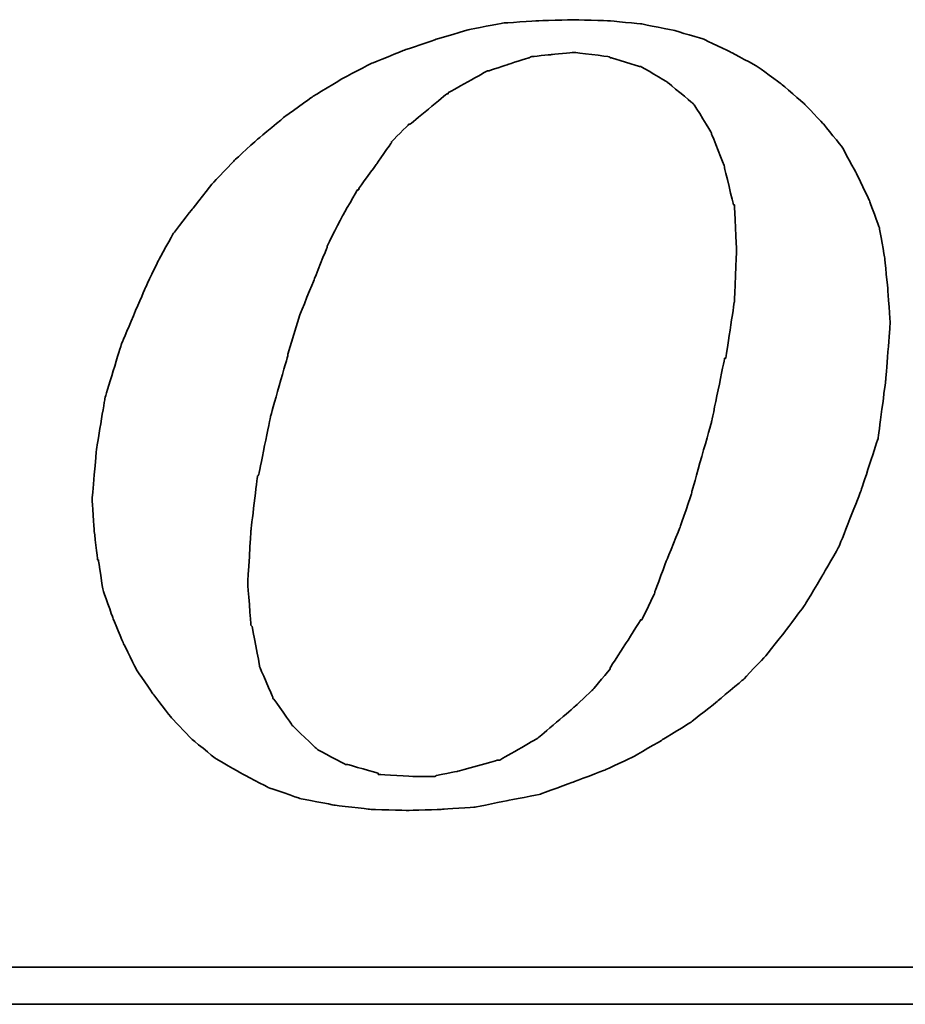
# Model space of a CAD drawing. Header units: millimetres. Extents: x -18 to 587, y -97 to 102.
# Tile 25 of 42: x 445.54 to 450.62, y -44.25 to -38.6. Entities that reach past the tile are written whole.
import ezdxf

# ---------------------------------------------------------------- set-up
doc = ezdxf.new("R2010")
doc.units = ezdxf.units.MM
doc.header["$LTSCALE"] = 0.15
doc.layers.add('DIM', color=4, linetype='CONTINUOUS')
doc.layers.add('layer 1', color=7, linetype='CONTINUOUS')

# ---------------------------------------------------------------- blocks, each defined once
blk = doc.blocks.new('TBI MOTION logo(完整正式版)')
at = {"layer": 'layer 1', "color": 22, "lineweight": 35}
for points, knots in [([(-11.34375, -6.98375), (-11.34375, -6.98375), (-10.91375, -7.43875), (-10.91375, -7.43875), (-10.91375, -7.43875), (-10.91375, -7.43875), (-10.38625, -7.87125), (-10.38625, -7.87125), (-10.38625, -7.87125), (-10.38625, -7.87125), (-9.81125, -8.20375), (-9.81125, -8.20375), (-9.81125, -8.20375), (-9.81125, -8.20375), (-9.21125, -8.51875), (-9.21125, -8.51875), (-9.21125, -8.51875), (-9.21125, -8.51875), (-8.51625, -8.75875), (-8.51625, -8.75875), (-8.51625, -8.75875), (-8.51625, -8.75875), (-7.77125, -8.90375), (-7.77125, -8.90375), (-7.77125, -8.90375), (-7.77125, -8.90375), (-6.97875, -8.99875), (-6.97875, -8.99875), (-6.97875, -8.99875), (-6.97875, -8.99875), (-6.14125, -9.02375), (-6.14125, -9.02375), (-6.14125, -9.02375), (-6.14125, -9.02375), (-5.37125, -8.99875), (-5.37125, -8.99875), (-5.37125, -8.99875), (-5.37125, -8.99875), (-4.65375, -8.94875), (-4.65375, -8.94875), (-4.65375, -8.94875), (-4.65375, -8.94875), (-3.93375, -8.80625), (-3.93375, -8.80625), (-3.93375, -8.80625), (-3.93375, -8.80625), (-3.21375, -8.66375), (-3.21375, -8.66375), (-3.21375, -8.66375), (-3.21375, -8.66375), (-2.49375, -8.39875), (-2.49375, -8.39875), (-2.49375, -8.39875), (-2.49375, -8.39875), (-1.79875, -8.13375), (-1.79875, -8.13375), (-1.79875, -8.13375), (-1.79875, -8.13375), (-1.17375, -7.84375), (-1.17375, -7.84375), (-1.17375, -7.84375), (-1.17375, -7.84375), (-0.52375, -7.46375), (-0.52375, -7.46375), (-0.52375, -7.46375), (-0.52375, -7.46375), (0.10124, -7.07875), (0.10124, -7.07875), (0.10124, -7.07875), (0.10124, -7.07875), (0.67625, -6.62375), (0.67625, -6.62375), (0.67625, -6.62375), (0.67625, -6.62375), (1.24874, -6.14375), (1.24874, -6.14375), (1.24874, -6.14375), (1.24874, -6.14375), (1.72874, -5.64125), (1.72874, -5.64125), (1.72874, -5.64125), (1.72874, -5.64125), (2.18624, -5.06375), (2.18624, -5.06375), (2.18624, -5.06375), (2.18624, -5.06375), (2.61625, -4.48874), (2.61625, -4.48874), (2.61625, -4.48874), (2.61625, -4.48874), (3.00125, -3.83874), (3.00125, -3.83874), (3.00125, -3.83874), (3.00125, -3.83874), (3.36124, -3.21374), (3.36124, -3.21374), (3.36124, -3.21374), (3.36124, -3.21374), (3.84374, -1.99125), (3.84374, -1.99125), (3.84374, -1.99125), (3.84374, -1.99125), (4.22625, -0.81875), (4.22625, -0.81875), (4.22625, -0.81875), (4.22625, -0.81875), (4.39125, 0.45624), (4.39125, 0.45624), (4.39125, 0.45624), (4.39125, 0.45624), (4.48874, 1.70124), (4.48874, 1.70124), (4.48874, 1.70124), (4.48874, 1.70124), (4.43874, 2.44625), (4.43874, 2.44625), (4.43874, 2.44625), (4.43874, 2.44625), (4.36874, 3.14125), (4.36874, 3.14125), (4.36874, 3.14125), (4.36874, 3.14125), (4.25125, 3.81125), (4.25125, 3.81125), (4.25125, 3.81125), (4.25125, 3.81125), (4.03124, 4.41125), (4.03124, 4.41125), (4.03124, 4.41125), (4.03124, 4.41125), (3.74374, 5.01125), (3.74374, 5.01125), (3.74374, 5.01125), (3.74374, 5.01125), (3.43124, 5.58875), (3.43124, 5.58875), (3.43124, 5.58875), (3.43124, 5.58875), (3.02625, 6.09125), (3.02625, 6.09125), (3.02625, 6.09125), (3.02625, 6.09125), (2.59374, 6.54875), (2.59374, 6.54875), (2.59374, 6.54875), (2.59374, 6.54875), (2.09124, 6.98125), (2.09124, 6.98125), (2.09124, 6.98125), (2.09124, 6.98125), (1.56124, 7.36625), (1.56124, 7.36625), (1.56124, 7.36625), (1.56124, 7.36625), (0.98624, 7.67625), (0.98624, 7.67625), (0.98624, 7.67625), (0.98624, 7.67625), (0.38624, 7.96375), (0.38624, 7.96375), (0.38624, 7.96375), (0.38624, 7.96375), (-0.25875, 8.15625), (-0.25875, 8.15625), (-0.25875, 8.15625), (-0.25875, 8.15625), (-0.98125, 8.30125), (-0.98125, 8.30125), (-0.98125, 8.30125), (-0.98125, 8.30125), (-1.70124, 8.37125), (-1.70124, 8.37125), (-1.70124, 8.37125), (-1.70124, 8.37125), (-2.49375, 8.39624), (-2.49375, 8.39624), (-2.49375, 8.39624), (-2.49375, 8.39624), (-3.28625, 8.37125), (-3.28625, 8.37125), (-3.28625, 8.37125), (-3.28625, 8.37125), (-4.05125, 8.32125), (-4.05125, 8.32125), (-4.05125, 8.32125), (-4.05125, 8.32125), (-4.77375, 8.18125), (-4.77375, 8.18125), (-4.77375, 8.18125), (-4.77375, 8.18125), (-5.51625, 7.96375), (-5.51625, 7.96375), (-5.51625, 7.96375), (-5.51625, 7.96375), (-6.21125, 7.72625), (-6.21125, 7.72625), (-6.21125, 7.72625), (-6.21125, 7.72625), (-6.92875, 7.43625), (-6.92875, 7.43625), (-6.92875, 7.43625), (-6.92875, 7.43625), (-7.57875, 7.10125), (-7.57875, 7.10125), (-7.57875, 7.10125), (-7.57875, 7.10125), (-8.24875, 6.69125), (-8.24875, 6.69125), (-8.24875, 6.69125), (-8.24875, 6.69125), (-8.84875, 6.26125), (-8.84875, 6.26125), (-8.84875, 6.26125), (-8.84875, 6.26125), (-9.42625, 5.78125), (-9.42625, 5.78125), (-9.42625, 5.78125), (-9.42625, 5.78125), (-9.95375, 5.30125), (-9.95375, 5.30125), (-9.95375, 5.30125), (-9.95375, 5.30125), (-10.43375, 4.79624), (-10.43375, 4.79624), (-10.43375, 4.79624), (-10.43375, 4.79624), (-10.88875, 4.22125), (-10.88875, 4.22125), (-10.88875, 4.22125), (-10.88875, 4.22125), (-11.29875, 3.69375), (-11.29875, 3.69375), (-11.29875, 3.69375), (-11.29875, 3.69375), (-11.63375, 3.09125), (-11.63375, 3.09125), (-11.63375, 3.09125), (-11.63375, 3.09125), (-11.91875, 2.49625), (-11.91875, 2.49625), (-11.91875, 2.49625), (-11.91875, 2.49625), (-12.44875, 1.24625), (-12.44875, 1.24625), (-12.44875, 1.24625), (-12.44875, 1.24625), (-12.80875, 0.06874), (-12.80875, 0.06874), (-12.80875, 0.06874), (-12.80875, 0.06874), (-12.99875, -1.07875), (-12.99875, -1.07875), (-12.99875, -1.07875), (-12.99875, -1.07875), (-13.09375, -2.18375), (-13.09375, -2.18375), (-13.09375, -2.18375), (-13.09375, -2.18375), (-13.04875, -2.85375), (-13.04875, -2.85375), (-13.04875, -2.85375), (-13.04875, -2.85375), (-12.97375, -3.50375), (-12.97375, -3.50375), (-12.97375, -3.50375), (-12.97375, -3.50375), (-12.95375, -3.50375), (-12.95375, -3.50375), (-12.95375, -3.50375), (-12.95375, -3.50375), (-12.85375, -4.17375), (-12.85375, -4.17375), (-12.85375, -4.17375), (-12.85375, -4.17375), (-12.63875, -4.77624), (-12.63875, -4.77624), (-12.63875, -4.77624), (-12.63875, -4.77624), (-12.39875, -5.35125), (-12.39875, -5.35125), (-12.39875, -5.35125), (-12.39875, -5.35125), (-12.11375, -5.92875), (-12.11375, -5.92875), (-12.11375, -5.92875), (-12.11375, -5.92875), (-11.75375, -6.45375), (-11.75375, -6.45375), (-11.75375, -6.45375), (-11.75375, -6.45375), (-11.34375, -6.98375), (-11.34375, -6.98375)], [0, 0, 0, 0, 0.01369863, 0.01369863, 0.01369863, 0.01369864, 0.02739726, 0.02739726, 0.02739726, 0.02739727, 0.04109589, 0.04109589, 0.04109589, 0.0410959, 0.05479452, 0.05479452, 0.05479452, 0.05479453, 0.06849315, 0.06849315, 0.06849315, 0.06849316, 0.08219178, 0.08219178, 0.08219178, 0.08219179, 0.09589041, 0.09589041, 0.09589041, 0.09589042, 0.10958904, 0.10958904, 0.10958904, 0.10958905, 0.12328767, 0.12328767, 0.12328767, 0.12328768, 0.1369863, 0.1369863, 0.1369863, 0.13698631, 0.15068493, 0.15068493, 0.15068493, 0.15068494, 0.16438356, 0.16438356, 0.16438356, 0.16438357, 0.17808219, 0.17808219, 0.17808219, 0.1780822, 0.19178082, 0.19178082, 0.19178082, 0.19178083, 0.20547945, 0.20547945, 0.20547945, 0.20547946, 0.21917808, 0.21917808, 0.21917808, 0.21917809, 0.23287671, 0.23287671, 0.23287671, 0.23287672, 0.24657534, 0.24657534, 0.24657534, 0.24657535, 0.26027397, 0.26027397, 0.26027397, 0.26027398, 0.2739726, 0.2739726, 0.2739726, 0.27397261, 0.28767123, 0.28767123, 0.28767123, 0.28767124, 0.30136986, 0.30136986, 0.30136986, 0.30136987, 0.31506849, 0.31506849, 0.31506849, 0.3150685, 0.32876712, 0.32876712, 0.32876712, 0.32876713, 0.34246575, 0.34246575, 0.34246575, 0.34246576, 0.35616438, 0.35616438, 0.35616438, 0.35616439, 0.36986301, 0.36986301, 0.36986301, 0.36986302, 0.38356164, 0.38356164, 0.38356164, 0.38356165, 0.39726027, 0.39726027, 0.39726027, 0.39726028, 0.4109589, 0.4109589, 0.4109589, 0.41095891, 0.42465753, 0.42465753, 0.42465753, 0.42465754, 0.43835616, 0.43835616, 0.43835616, 0.43835617, 0.45205479, 0.45205479, 0.45205479, 0.4520548, 0.46575342, 0.46575342, 0.46575342, 0.46575343, 0.47945205, 0.47945205, 0.47945205, 0.47945206, 0.49315068, 0.49315068, 0.49315068, 0.49315069, 0.50684932, 0.50684932, 0.50684932, 0.50684933, 0.52054795, 0.52054795, 0.52054795, 0.52054796, 0.53424658, 0.53424658, 0.53424658, 0.53424659, 0.54794521, 0.54794521, 0.54794521, 0.54794522, 0.56164384, 0.56164384, 0.56164384, 0.56164385, 0.57534247, 0.57534247, 0.57534247, 0.57534248, 0.5890411, 0.5890411, 0.5890411, 0.58904111, 0.60273973, 0.60273973, 0.60273973, 0.60273974, 0.61643836, 0.61643836, 0.61643836, 0.61643837, 0.63013699, 0.63013699, 0.63013699, 0.630137, 0.64383562, 0.64383562, 0.64383562, 0.64383563, 0.65753425, 0.65753425, 0.65753425, 0.65753426, 0.67123288, 0.67123288, 0.67123288, 0.67123289, 0.68493151, 0.68493151, 0.68493151, 0.68493152, 0.69863014, 0.69863014, 0.69863014, 0.69863015, 0.71232877, 0.71232877, 0.71232877, 0.71232878, 0.7260274, 0.7260274, 0.7260274, 0.72602741, 0.73972603, 0.73972603, 0.73972603, 0.73972604, 0.75342466, 0.75342466, 0.75342466, 0.75342467, 0.76712329, 0.76712329, 0.76712329, 0.7671233, 0.78082192, 0.78082192, 0.78082192, 0.78082193, 0.79452055, 0.79452055, 0.79452055, 0.79452056, 0.80821918, 0.80821918, 0.80821918, 0.80821919, 0.82191781, 0.82191781, 0.82191781, 0.82191782, 0.83561644, 0.83561644, 0.83561644, 0.83561645, 0.84931507, 0.84931507, 0.84931507, 0.84931508, 0.8630137, 0.8630137, 0.8630137, 0.86301371, 0.87671233, 0.87671233, 0.87671233, 0.87671234, 0.89041096, 0.89041096, 0.89041096, 0.89041097, 0.90410959, 0.90410959, 0.90410959, 0.9041096, 0.91780822, 0.91780822, 0.91780822, 0.91780823, 0.93150685, 0.93150685, 0.93150685, 0.93150686, 0.94520548, 0.94520548, 0.94520548, 0.94520549, 0.95890411, 0.95890411, 0.95890411, 0.95890412, 0.97260274, 0.97260274, 0.97260274, 0.97260275, 0.98630137, 0.98630137, 0.98630137, 0.98630138, 1, 1, 1, 1]), ([(-8.77875, 1.03124), (-8.77875, 1.03124), (-8.51625, 1.89625), (-8.51625, 1.89625), (-8.51625, 1.89625), (-8.51625, 1.89625), (-8.20375, 2.66375), (-8.20375, 2.66375), (-8.20375, 2.66375), (-8.20375, 2.66375), (-7.91625, 3.38125), (-7.91625, 3.38125), (-7.91625, 3.38125), (-7.91625, 3.38125), (-7.91625, 3.40624), (-7.91625, 3.40624), (-7.91625, 3.40624), (-7.91625, 3.40624), (-7.57875, 4.07624), (-7.57875, 4.07624), (-7.57875, 4.07624), (-7.57875, 4.07624), (-7.24375, 4.65125), (-7.24375, 4.65125), (-7.24375, 4.65125), (-7.24375, 4.65125), (-7.21875, 4.65125), (-7.21875, 4.65125), (-7.21875, 4.65125), (-7.21875, 4.65125), (-7.21875, 4.67624), (-7.21875, 4.67624), (-7.21875, 4.67624), (-7.21875, 4.67624), (-6.83625, 5.20375), (-6.83625, 5.20375), (-6.83625, 5.20375), (-6.83625, 5.20375), (-6.49875, 5.68625), (-6.49875, 5.68625), (-6.49875, 5.68625), (-6.49875, 5.68625), (-6.49875, 5.70625), (-6.49875, 5.70625), (-6.49875, 5.70625), (-6.49875, 5.70625), (-6.11625, 6.09125), (-6.11625, 6.09125), (-6.11625, 6.09125), (-6.11625, 6.09125), (-6.09125, 6.09125), (-6.09125, 6.09125), (-6.09125, 6.09125), (-6.09125, 6.09125), (-5.27375, 6.76625), (-5.27375, 6.76625), (-5.27375, 6.76625), (-5.27375, 6.76625), (-5.24875, 6.76625), (-5.24875, 6.76625), (-5.24875, 6.76625), (-5.24875, 6.76625), (-5.24875, 6.78625), (-5.24875, 6.78625), (-5.24875, 6.78625), (-5.24875, 6.78625), (-4.38875, 7.26624), (-4.38875, 7.26624), (-4.38875, 7.26624), (-4.38875, 7.26624), (-4.36125, 7.26624), (-4.36125, 7.26624), (-4.36125, 7.26624), (-4.36125, 7.26624), (-3.93375, 7.41125), (-3.93375, 7.41125), (-3.93375, 7.41125), (-3.93375, 7.41125), (-3.47375, 7.55625), (-3.47375, 7.55625), (-3.47375, 7.55625), (-3.47375, 7.55625), (-3.45375, 7.55625), (-3.45375, 7.55625), (-3.45375, 7.55625), (-3.45375, 7.55625), (-3.42875, 7.58124), (-3.42875, 7.58124), (-3.42875, 7.58124), (-3.42875, 7.58124), (-2.97375, 7.62625), (-2.97375, 7.62625), (-2.97375, 7.62625), (-2.97375, 7.62625), (-2.49375, 7.67625), (-2.49375, 7.67625), (-2.49375, 7.67625), (-2.49375, 7.67625), (-2.46875, 7.67625), (-2.46875, 7.67625), (-2.46875, 7.67625), (-2.46875, 7.67625), (-1.70124, 7.58124), (-1.70124, 7.58124), (-1.70124, 7.58124), (-1.70124, 7.58124), (-1.67875, 7.55625), (-1.67875, 7.55625), (-1.67875, 7.55625), (-1.67875, 7.55625), (-1.65375, 7.55625), (-1.65375, 7.55625), (-1.65375, 7.55625), (-1.65375, 7.55625), (-1.03125, 7.36625), (-1.03125, 7.36625), (-1.03125, 7.36625), (-1.03125, 7.36625), (-1.00625, 7.36625), (-1.00625, 7.36625), (-1.00625, 7.36625), (-1.00625, 7.36625), (-0.43124, 7.02624), (-0.43124, 7.02624), (-0.43124, 7.02624), (-0.43124, 7.02624), (-0.40625, 7.00624), (-0.40625, 7.00624), (-0.40625, 7.00624), (-0.40625, 7.00624), (0.12124, 6.57124), (0.12124, 6.57124), (0.12124, 6.57124), (0.12124, 6.57124), (0.14624, 6.54875), (0.14624, 6.54875), (0.14624, 6.54875), (0.14624, 6.54875), (0.17124, 6.52375), (0.17124, 6.52375), (0.17124, 6.52375), (0.17124, 6.52375), (0.55625, 5.89875), (0.55625, 5.89875), (0.55625, 5.89875), (0.55625, 5.89875), (0.55625, 5.87625), (0.55625, 5.87625), (0.55625, 5.87625), (0.55625, 5.87625), (0.84124, 5.15625), (0.84124, 5.15625), (0.84124, 5.15625), (0.84124, 5.15625), (0.84124, 5.13125), (0.84124, 5.13125), (0.84124, 5.13125), (0.84124, 5.13125), (1.03624, 4.31875), (1.03624, 4.31875), (1.03624, 4.31875), (1.03624, 4.31875), (1.05624, 4.31875), (1.05624, 4.31875), (1.05624, 4.31875), (1.05624, 4.31875), (1.05624, 4.29125), (1.05624, 4.29125), (1.05624, 4.29125), (1.05624, 4.29125), (1.10625, 3.33125), (1.10625, 3.33125), (1.10625, 3.33125), (1.10625, 3.33125), (1.10625, 3.30875), (1.10625, 3.30875), (1.10625, 3.30875), (1.10625, 3.30875), (1.05624, 2.20624), (1.05624, 2.20624), (1.05624, 2.20624), (1.05624, 2.20624), (1.05624, 2.18124), (1.05624, 2.18124), (1.05624, 2.18124), (1.05624, 2.18124), (0.86624, 0.93624), (0.86624, 0.93624), (0.86624, 0.93624), (0.86624, 0.93624), (0.84124, 0.93624), (0.84124, 0.93624), (0.84124, 0.93624), (0.84124, 0.93624), (0.55625, -0.45874), (0.55625, -0.45874), (0.55625, -0.45874), (0.55625, -0.45874), (0.12124, -1.99125), (0.12124, -1.99125), (0.12124, -1.99125), (0.12124, -1.99125), (0.12124, -2.01874), (0.12124, -2.01874), (0.12124, -2.01874), (0.12124, -2.01874), (-0.13874, -2.78375), (-0.13874, -2.78375), (-0.13874, -2.78375), (-0.13874, -2.78375), (-0.43124, -3.50375), (-0.43124, -3.50375), (-0.43124, -3.50375), (-0.43124, -3.50375), (-0.69375, -4.19875), (-0.69375, -4.19875), (-0.69375, -4.19875), (-0.69375, -4.19875), (-0.69375, -4.22375), (-0.69375, -4.22375), (-0.69375, -4.22375), (-0.69375, -4.22375), (-0.98125, -4.82374), (-0.98125, -4.82374), (-0.98125, -4.82374), (-0.98125, -4.82374), (-1.00625, -4.82374), (-1.00625, -4.82374), (-1.00625, -4.82374), (-1.00625, -4.82374), (-1.33875, -5.35125), (-1.33875, -5.35125), (-1.33875, -5.35125), (-1.33875, -5.35125), (-1.67875, -5.87875), (-1.67875, -5.87875), (-1.67875, -5.87875), (-1.67875, -5.87875), (-1.67875, -5.90375), (-1.67875, -5.90375), (-1.67875, -5.90375), (-1.67875, -5.90375), (-2.05875, -6.35875), (-2.05875, -6.35875), (-2.05875, -6.35875), (-2.05875, -6.35875), (-2.08375, -6.38375), (-2.08375, -6.38375), (-2.08375, -6.38375), (-2.08375, -6.38375), (-2.46875, -6.74375), (-2.46875, -6.74375), (-2.46875, -6.74375), (-2.46875, -6.74375), (-3.25875, -7.41625), (-3.25875, -7.41625), (-3.25875, -7.41625), (-3.25875, -7.41625), (-3.28625, -7.43875), (-3.28625, -7.43875), (-3.28625, -7.43875), (-3.28625, -7.43875), (-4.12375, -7.91875), (-4.12375, -7.91875), (-4.12375, -7.91875), (-4.12375, -7.91875), (-4.14875, -7.91875), (-4.14875, -7.91875), (-4.14875, -7.91875), (-4.14875, -7.91875), (-4.17125, -7.91875), (-4.17125, -7.91875), (-4.17125, -7.91875), (-4.17125, -7.91875), (-5.03375, -8.15875), (-5.03375, -8.15875), (-5.03375, -8.15875), (-5.03375, -8.15875), (-5.51625, -8.25625), (-5.51625, -8.25625), (-5.51625, -8.25625), (-5.51625, -8.25625), (-5.54125, -8.27875), (-5.54125, -8.27875), (-5.54125, -8.27875), (-5.54125, -8.27875), (-5.56375, -8.27875), (-5.56375, -8.27875), (-5.56375, -8.27875), (-5.56375, -8.27875), (-5.99625, -8.27875), (-5.99625, -8.27875), (-5.99625, -8.27875), (-5.99625, -8.27875), (-6.76375, -8.23125), (-6.76375, -8.23125), (-6.76375, -8.23125), (-6.76375, -8.23125), (-6.78875, -8.23125), (-6.78875, -8.23125), (-6.78875, -8.23125), (-6.78875, -8.23125), (-6.78875, -8.20375), (-6.78875, -8.20375), (-6.78875, -8.20375), (-6.78875, -8.20375), (-7.45875, -8.01375), (-7.45875, -8.01375), (-7.45875, -8.01375), (-7.45875, -8.01375), (-7.48375, -8.01375), (-7.48375, -8.01375), (-7.48375, -8.01375), (-7.48375, -8.01375), (-7.50875, -8.01375), (-7.50875, -8.01375), (-7.50875, -8.01375), (-7.50875, -8.01375), (-8.13125, -7.67875), (-8.13125, -7.67875), (-8.13125, -7.67875), (-8.13125, -7.67875), (-8.15625, -7.65375), (-8.15625, -7.65375), (-8.15625, -7.65375), (-8.15625, -7.65375), (-8.65875, -7.17375), (-8.65875, -7.17375), (-8.65875, -7.17375), (-8.65875, -7.17375), (-8.68375, -7.14875), (-8.68375, -7.14875), (-8.68375, -7.14875), (-8.68375, -7.14875), (-9.08875, -6.57375), (-9.08875, -6.57375), (-9.08875, -6.57375), (-9.08875, -6.57375), (-9.11375, -6.54875), (-9.11375, -6.54875), (-9.11375, -6.54875), (-9.11375, -6.54875), (-9.11375, -6.52875), (-9.11375, -6.52875), (-9.11375, -6.52875), (-9.11375, -6.52875), (-9.40375, -5.85375), (-9.40375, -5.85375), (-9.40375, -5.85375), (-9.40375, -5.85375), (-9.40375, -5.82875), (-9.40375, -5.82875), (-9.40375, -5.82875), (-9.40375, -5.82875), (-9.56875, -4.96875), (-9.56875, -4.96875), (-9.56875, -4.96875), (-9.56875, -4.96875), (-9.59375, -4.94375), (-9.59375, -4.94375), (-9.59375, -4.94375), (-9.59375, -4.94375), (-9.66375, -4.03375), (-9.66375, -4.03375), (-9.66375, -4.03375), (-9.66375, -4.03375), (-9.66375, -4.00875), (-9.66375, -4.00875), (-9.66375, -4.00875), (-9.66375, -4.00875), (-9.59375, -2.85375), (-9.59375, -2.85375), (-9.59375, -2.85375), (-9.59375, -2.85375), (-9.45125, -1.65875), (-9.45125, -1.65875), (-9.45125, -1.65875), (-9.45125, -1.65875), (-9.42625, -1.63375), (-9.42625, -1.63375), (-9.42625, -1.63375), (-9.42625, -1.63375), (-9.16125, -0.33875), (-9.16125, -0.33875), (-9.16125, -0.33875), (-9.16125, -0.33875), (-8.77875, 1.00624), (-8.77875, 1.00624), (-8.77875, 1.00624), (-8.77875, 1.00624), (-8.77875, 1.03124), (-8.77875, 1.03124)], [0, 0, 0, 0, 0.01020408, 0.01020408, 0.01020408, 0.01020409, 0.02040816, 0.02040816, 0.02040816, 0.02040817, 0.03061224, 0.03061224, 0.03061224, 0.03061225, 0.04081633, 0.04081633, 0.04081633, 0.04081634, 0.05102041, 0.05102041, 0.05102041, 0.05102042, 0.06122449, 0.06122449, 0.06122449, 0.0612245, 0.07142857, 0.07142857, 0.07142857, 0.07142858, 0.08163265, 0.08163265, 0.08163265, 0.08163266, 0.09183673, 0.09183673, 0.09183673, 0.09183674, 0.10204082, 0.10204082, 0.10204082, 0.10204083, 0.1122449, 0.1122449, 0.1122449, 0.11224491, 0.12244898, 0.12244898, 0.12244898, 0.12244899, 0.13265306, 0.13265306, 0.13265306, 0.13265307, 0.14285714, 0.14285714, 0.14285714, 0.14285715, 0.15306122, 0.15306122, 0.15306122, 0.15306123, 0.16326531, 0.16326531, 0.16326531, 0.16326532, 0.17346939, 0.17346939, 0.17346939, 0.1734694, 0.18367347, 0.18367347, 0.18367347, 0.18367348, 0.19387755, 0.19387755, 0.19387755, 0.19387756, 0.20408163, 0.20408163, 0.20408163, 0.20408164, 0.21428571, 0.21428571, 0.21428571, 0.21428572, 0.2244898, 0.2244898, 0.2244898, 0.22448981, 0.23469388, 0.23469388, 0.23469388, 0.23469389, 0.24489796, 0.24489796, 0.24489796, 0.24489797, 0.25510204, 0.25510204, 0.25510204, 0.25510205, 0.26530612, 0.26530612, 0.26530612, 0.26530613, 0.2755102, 0.2755102, 0.2755102, 0.27551021, 0.28571429, 0.28571429, 0.28571429, 0.2857143, 0.29591837, 0.29591837, 0.29591837, 0.29591838, 0.30612245, 0.30612245, 0.30612245, 0.30612246, 0.31632653, 0.31632653, 0.31632653, 0.31632654, 0.32653061, 0.32653061, 0.32653061, 0.32653062, 0.33673469, 0.33673469, 0.33673469, 0.3367347, 0.34693878, 0.34693878, 0.34693878, 0.34693879, 0.35714286, 0.35714286, 0.35714286, 0.35714287, 0.36734694, 0.36734694, 0.36734694, 0.36734695, 0.37755102, 0.37755102, 0.37755102, 0.37755103, 0.3877551, 0.3877551, 0.3877551, 0.38775511, 0.39795918, 0.39795918, 0.39795918, 0.39795919, 0.40816327, 0.40816327, 0.40816327, 0.40816328, 0.41836735, 0.41836735, 0.41836735, 0.41836736, 0.42857143, 0.42857143, 0.42857143, 0.42857144, 0.43877551, 0.43877551, 0.43877551, 0.43877552, 0.44897959, 0.44897959, 0.44897959, 0.4489796, 0.45918367, 0.45918367, 0.45918367, 0.45918368, 0.46938776, 0.46938776, 0.46938776, 0.46938777, 0.47959184, 0.47959184, 0.47959184, 0.47959185, 0.48979592, 0.48979592, 0.48979592, 0.48979593, 0.5, 0.5, 0.5, 0.50000001, 0.51020408, 0.51020408, 0.51020408, 0.51020409, 0.52040816, 0.52040816, 0.52040816, 0.52040817, 0.53061224, 0.53061224, 0.53061224, 0.53061225, 0.54081633, 0.54081633, 0.54081633, 0.54081634, 0.55102041, 0.55102041, 0.55102041, 0.55102042, 0.56122449, 0.56122449, 0.56122449, 0.5612245, 0.57142857, 0.57142857, 0.57142857, 0.57142858, 0.58163265, 0.58163265, 0.58163265, 0.58163266, 0.59183673, 0.59183673, 0.59183673, 0.59183674, 0.60204082, 0.60204082, 0.60204082, 0.60204083, 0.6122449, 0.6122449, 0.6122449, 0.61224491, 0.62244898, 0.62244898, 0.62244898, 0.62244899, 0.63265306, 0.63265306, 0.63265306, 0.63265307, 0.64285714, 0.64285714, 0.64285714, 0.64285715, 0.65306122, 0.65306122, 0.65306122, 0.65306123, 0.66326531, 0.66326531, 0.66326531, 0.66326532, 0.67346939, 0.67346939, 0.67346939, 0.6734694, 0.68367347, 0.68367347, 0.68367347, 0.68367348, 0.69387755, 0.69387755, 0.69387755, 0.69387756, 0.70408163, 0.70408163, 0.70408163, 0.70408164, 0.71428571, 0.71428571, 0.71428571, 0.71428572, 0.7244898, 0.7244898, 0.7244898, 0.72448981, 0.73469388, 0.73469388, 0.73469388, 0.73469389, 0.74489796, 0.74489796, 0.74489796, 0.74489797, 0.75510204, 0.75510204, 0.75510204, 0.75510205, 0.76530612, 0.76530612, 0.76530612, 0.76530613, 0.7755102, 0.7755102, 0.7755102, 0.77551021, 0.78571429, 0.78571429, 0.78571429, 0.7857143, 0.79591837, 0.79591837, 0.79591837, 0.79591838, 0.80612245, 0.80612245, 0.80612245, 0.80612246, 0.81632653, 0.81632653, 0.81632653, 0.81632654, 0.82653061, 0.82653061, 0.82653061, 0.82653062, 0.83673469, 0.83673469, 0.83673469, 0.8367347, 0.84693878, 0.84693878, 0.84693878, 0.84693879, 0.85714286, 0.85714286, 0.85714286, 0.85714287, 0.86734694, 0.86734694, 0.86734694, 0.86734695, 0.87755102, 0.87755102, 0.87755102, 0.87755103, 0.8877551, 0.8877551, 0.8877551, 0.88775511, 0.89795918, 0.89795918, 0.89795918, 0.89795919, 0.90816327, 0.90816327, 0.90816327, 0.90816328, 0.91836735, 0.91836735, 0.91836735, 0.91836736, 0.92857143, 0.92857143, 0.92857143, 0.92857144, 0.93877551, 0.93877551, 0.93877551, 0.93877552, 0.94897959, 0.94897959, 0.94897959, 0.9489796, 0.95918367, 0.95918367, 0.95918367, 0.95918368, 0.96938776, 0.96938776, 0.96938776, 0.96938777, 0.97959184, 0.97959184, 0.97959184, 0.97959185, 0.98979592, 0.98979592, 0.98979592, 0.98979593, 1, 1, 1, 1]), ([(75.90875, -9.47875), (75.90875, -9.47875), (75.90875, -12.28625), (75.90875, -12.28625), (75.90875, -12.28625), (75.90875, -12.28625), (75.90875, -12.47875), (75.90875, -12.47875), (75.90875, -12.47875), (75.90875, -12.47875), (75.71625, -12.47875), (75.71625, -12.47875), (75.71625, -12.47875), (75.71625, -12.47875), (-88.32875, -12.47875), (-88.32875, -12.47875), (-88.32875, -12.47875), (-88.32875, -12.47875), (-88.32875, -13.29375), (-88.32875, -13.29375), (-88.32875, -13.29375), (-88.32875, -13.29375), (82.89125, -13.29375), (82.89125, -13.29375), (82.89125, -13.29375), (82.89125, -13.29375), (75.90875, -9.47875), (75.90875, -9.47875)], [0, 0, 0, 0, 0.14285714, 0.14285714, 0.14285714, 0.14285715, 0.28571429, 0.28571429, 0.28571429, 0.2857143, 0.42857143, 0.42857143, 0.42857143, 0.42857144, 0.57142857, 0.57142857, 0.57142857, 0.57142858, 0.71428571, 0.71428571, 0.71428571, 0.71428572, 0.85714286, 0.85714286, 0.85714286, 0.85714287, 1, 1, 1, 1])]:
    blk.add_open_spline(points, degree=3, knots=knots, dxfattribs=at)

msp = doc.modelspace()

# ---------------------------------------------------------------- block references
at = {"layer": 'DIM', "color": 0, "xscale": 0.2606204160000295, "yscale": 0.2606204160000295, "zscale": 0.2606204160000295}
msp.add_blockref('TBI MOTION logo(完整正式版)', (449.3648, -40.7856), dxfattribs=at)

doc.saveas('drawing.dxf')
